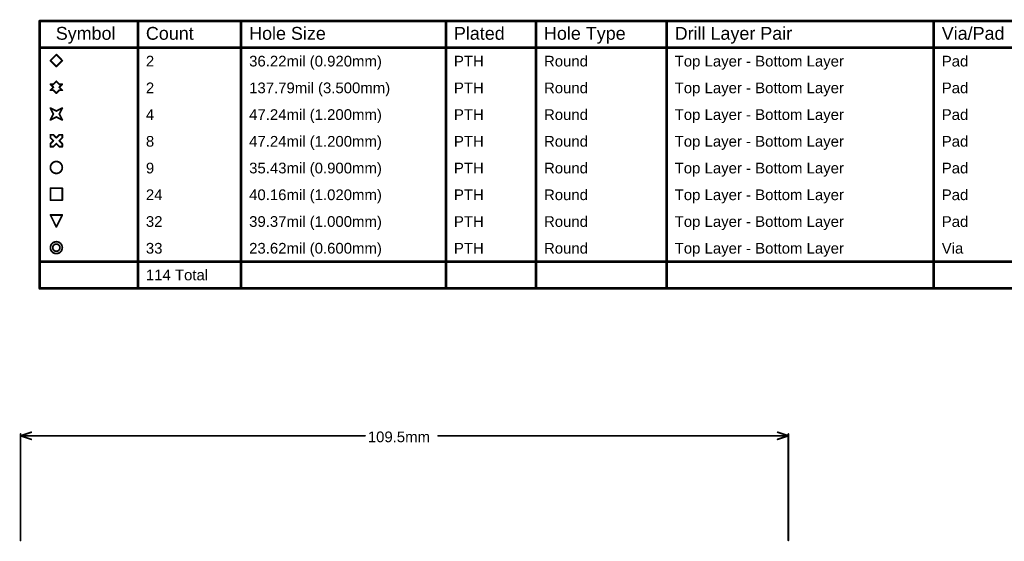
# Model space of a CAD drawing. Header units: inches. Extents: x 0 to 11.2, y -0.2 to 5.5.
# Tile 56 of 57: x 0 to 5.5, y 2.6 to 5.5. Entities that reach past the tile are written whole.
import ezdxf

# ---------------------------------------------------------------- set-up
doc = ezdxf.new("R2010")
doc.units = ezdxf.units.IN
doc.header["$MEASUREMENT"] = 0
doc.layers.add('Dimension', color=6, linetype='Continuous')
doc.layers.add('Drill Drawing', color=1, linetype='Continuous')
doc.styles.add('Arial', font='txt', dxfattribs={"height": 0.2})

msp = doc.modelspace()

# ---------------------------------------------------------------- linework, layer by layer
at = {"layer": 'Dimension', "const_width": 0.01}
for points in [[(0.0098, 3.15), (0.0698, 3.17)], [(0.0098, 2.563), (0.0098, 3.16)], [(0.0098, 3.15), (0.0698, 3.13)], [(0.0098, 3.15), (1.9434, 3.15)], [(2.3553, 3.15), (4.3209, 3.15)], [(4.2609, 3.17), (4.3209, 3.15)], [(4.2609, 3.13), (4.3209, 3.15)], [(4.3209, 2.563), (4.3209, 3.16)]]:
    msp.add_lwpolyline(points, dxfattribs=at)
at = {"layer": 'Dimension', "const_width": 0.005}
for points in [[(0.0073, 3.16, 1), (0.0123, 3.16, 1)], [(0.0073, 3.15, 1), (0.0123, 3.15, 1)], [(0.0073, 3.15, 1), (0.0123, 3.15, 1)], [(0.0073, 3.15, 1), (0.0123, 3.15, 1)], [(0.0673, 3.17, 1), (0.0723, 3.17, 1)], [(1.9409, 3.15, 1), (1.9459, 3.15, 1)], [(2.3528, 3.15, 1), (2.3578, 3.15, 1)], [(4.2584, 3.17, 1), (4.2634, 3.17, 1)], [(4.3184, 3.16, 1), (4.3234, 3.16, 1)], [(4.3184, 3.15, 1), (4.3234, 3.15, 1)], [(4.3184, 3.15, 1), (4.3234, 3.15, 1)], [(4.3184, 3.15, 1), (4.3234, 3.15, 1)], [(0.0673, 3.13, 1), (0.0723, 3.13, 1)], [(4.2584, 3.13, 1), (4.2634, 3.13, 1)], [(0.0073, 2.563, 1), (0.0123, 2.563, 1)], [(4.3184, 2.563, 1), (4.3234, 2.563, 1)]]:
    msp.add_lwpolyline(points, format="xyb", close=True, dxfattribs=at)
at = {"layer": 'Drill Drawing'}
for points, const_width in [([(0.1175, 5.4775), (11.2284, 5.4775)], 0.015), ([(0.1175, 3.9775), (0.1175, 5.4775)], 0.015), ([(0.6684, 3.9775), (0.6684, 5.4775)], 0.015), ([(1.2482, 3.9775), (1.2482, 5.4775)], 0.015), ([(2.3979, 3.9775), (2.3979, 5.4775)], 0.015), ([(2.9038, 3.9775), (2.9038, 5.4775)], 0.015), ([(3.6376, 3.9775), (3.6376, 5.4775)], 0.015), ([(5.1371, 3.9775), (5.1371, 5.4775)], 0.015), ([(0.1175, 5.3275), (11.2284, 5.3275)], 0.015), ([(0.1773, 5.2558), (0.2106, 5.2892)], 0.01), ([(0.1773, 5.2558), (0.2106, 5.2225)], 0.01), ([(0.2106, 5.2892), (0.244, 5.2558)], 0.01), ([(0.2106, 5.2225), (0.244, 5.2558)], 0.01), ([(0.194, 5.1225), (0.2106, 5.1392)], 0.01), ([(0.2106, 5.1392), (0.2273, 5.1225)], 0.01), ([(0.1773, 5.1225), (0.194, 5.1058)], 0.01), ([(0.1773, 5.1225), (0.194, 5.1225)], 0.01), ([(0.1773, 5.0892), (0.194, 5.1058)], 0.01), ([(0.1773, 5.0892), (0.194, 5.0892)], 0.01), ([(0.194, 5.0892), (0.2106, 5.0725)], 0.01), ([(0.2106, 5.0725), (0.2273, 5.0892)], 0.01), ([(0.2273, 5.1225), (0.244, 5.1225)], 0.01), ([(0.2273, 5.1058), (0.244, 5.1225)], 0.01), ([(0.2273, 5.1058), (0.244, 5.0892)], 0.01), ([(0.2273, 5.0892), (0.244, 5.0892)], 0.01), ([(0.1773, 4.9892), (0.2106, 4.9725)], 0.01), ([(0.1773, 4.9892), (0.194, 4.9558)], 0.01), ([(0.2106, 4.9725), (0.244, 4.9892)], 0.01), ([(0.2273, 4.9558), (0.244, 4.9892)], 0.01), ([(0.1773, 4.9225), (0.194, 4.9558)], 0.01), ([(0.1773, 4.9225), (0.2106, 4.9392)], 0.01), ([(0.2106, 4.9392), (0.244, 4.9225)], 0.01), ([(0.2273, 4.9558), (0.244, 4.9225)], 0.01), ([(0.1773, 4.8225), (0.1773, 4.8392)], 0.01), ([(0.1773, 4.8392), (0.194, 4.8392)], 0.01), ([(0.1773, 4.8225), (0.194, 4.8058)], 0.01), ([(0.1773, 4.7892), (0.194, 4.8058)], 0.01), ([(0.194, 4.8392), (0.2106, 4.8225)], 0.01), ([(0.2106, 4.8225), (0.2273, 4.8392)], 0.01), ([(0.2273, 4.8392), (0.244, 4.8392)], 0.01), ([(0.2273, 4.8058), (0.244, 4.8225)], 0.01), ([(0.2273, 4.8058), (0.244, 4.7892)], 0.01), ([(0.244, 4.8225), (0.244, 4.8392)], 0.01), ([(0.1773, 4.7725), (0.1773, 4.7892)], 0.01), ([(0.1773, 4.7725), (0.194, 4.7725)], 0.01), ([(0.194, 4.7725), (0.2106, 4.7892)], 0.01), ([(0.2106, 4.7892), (0.2273, 4.7725)], 0.01), ([(0.2273, 4.7725), (0.244, 4.7725)], 0.01), ([(0.244, 4.7725), (0.244, 4.7892)], 0.01), ([(0.1773, 4.5392), (0.244, 4.5392)], 0.01), ([(0.1773, 4.4725), (0.1773, 4.5392)], 0.01), ([(0.244, 4.4725), (0.244, 4.5392)], 0.01), ([(0.1773, 4.4725), (0.244, 4.4725)], 0.01), ([(0.1773, 4.3892), (0.244, 4.3892)], 0.01), ([(0.1773, 4.3892), (0.2106, 4.3225)], 0.01), ([(0.2106, 4.3225), (0.244, 4.3892)], 0.01), ([(0.1175, 4.1275), (11.2284, 4.1275)], 0.015), ([(0.1175, 3.9775), (11.2284, 3.9775)], 0.015)]:
    msp.add_lwpolyline(points, dxfattribs=dict(at, const_width=const_width))
for points, const_width in [([(0.1138, 5.4775, 1), (0.1212, 5.4775, 1)], 0.0075), ([(0.1138, 5.4775, 1), (0.1212, 5.4775, 1)], 0.0075), ([(0.6646, 5.4775, 1), (0.6721, 5.4775, 1)], 0.0075), ([(1.2445, 5.4775, 1), (1.252, 5.4775, 1)], 0.0075), ([(2.3941, 5.4775, 1), (2.4016, 5.4775, 1)], 0.0075), ([(2.9, 5.4775, 1), (2.9075, 5.4775, 1)], 0.0075), ([(3.6338, 5.4775, 1), (3.6413, 5.4775, 1)], 0.0075), ([(5.1334, 5.4775, 1), (5.1409, 5.4775, 1)], 0.0075), ([(0.1138, 5.3275, 1), (0.1212, 5.3275, 1)], 0.0075), ([(0.1748, 5.2558, 1), (0.1798, 5.2558, 1)], 0.005), ([(0.1748, 5.2558, 1), (0.1798, 5.2558, 1)], 0.005), ([(0.2081, 5.2892, 1), (0.2131, 5.2892, 1)], 0.005), ([(0.2081, 5.2892, 1), (0.2131, 5.2892, 1)], 0.005), ([(0.2415, 5.2558, 1), (0.2465, 5.2558, 1)], 0.005), ([(0.2415, 5.2558, 1), (0.2465, 5.2558, 1)], 0.005), ([(0.2081, 5.2225, 1), (0.2131, 5.2225, 1)], 0.005), ([(0.2081, 5.2225, 1), (0.2131, 5.2225, 1)], 0.005), ([(0.2081, 5.1392, 1), (0.2131, 5.1392, 1)], 0.005), ([(0.2081, 5.1392, 1), (0.2131, 5.1392, 1)], 0.005), ([(0.1748, 5.1225, 1), (0.1798, 5.1225, 1)], 0.005), ([(0.1748, 5.1225, 1), (0.1798, 5.1225, 1)], 0.005), ([(0.1748, 5.0892, 1), (0.1798, 5.0892, 1)], 0.005), ([(0.1748, 5.0892, 1), (0.1798, 5.0892, 1)], 0.005), ([(0.1915, 5.1225, 1), (0.1965, 5.1225, 1)], 0.005), ([(0.1915, 5.1225, 1), (0.1965, 5.1225, 1)], 0.005), ([(0.1915, 5.1058, 1), (0.1965, 5.1058, 1)], 0.005), ([(0.1915, 5.1058, 1), (0.1965, 5.1058, 1)], 0.005), ([(0.1915, 5.0892, 1), (0.1965, 5.0892, 1)], 0.005), ([(0.1915, 5.0892, 1), (0.1965, 5.0892, 1)], 0.005), ([(0.2248, 5.1225, 1), (0.2298, 5.1225, 1)], 0.005), ([(0.2248, 5.1225, 1), (0.2298, 5.1225, 1)], 0.005), ([(0.2248, 5.1058, 1), (0.2298, 5.1058, 1)], 0.005), ([(0.2248, 5.1058, 1), (0.2298, 5.1058, 1)], 0.005), ([(0.2248, 5.0892, 1), (0.2298, 5.0892, 1)], 0.005), ([(0.2248, 5.0892, 1), (0.2298, 5.0892, 1)], 0.005), ([(0.2415, 5.1225, 1), (0.2465, 5.1225, 1)], 0.005), ([(0.2415, 5.1225, 1), (0.2465, 5.1225, 1)], 0.005), ([(0.2415, 5.0892, 1), (0.2465, 5.0892, 1)], 0.005), ([(0.2415, 5.0892, 1), (0.2465, 5.0892, 1)], 0.005), ([(0.2081, 5.0725, 1), (0.2131, 5.0725, 1)], 0.005), ([(0.2081, 5.0725, 1), (0.2131, 5.0725, 1)], 0.005), ([(0.1748, 4.9892, 1), (0.1798, 4.9892, 1)], 0.005), ([(0.1748, 4.9892, 1), (0.1798, 4.9892, 1)], 0.005), ([(0.2081, 4.9725, 1), (0.2131, 4.9725, 1)], 0.005), ([(0.2081, 4.9725, 1), (0.2131, 4.9725, 1)], 0.005), ([(0.2415, 4.9892, 1), (0.2465, 4.9892, 1)], 0.005), ([(0.2415, 4.9892, 1), (0.2465, 4.9892, 1)], 0.005), ([(0.1748, 4.9225, 1), (0.1798, 4.9225, 1)], 0.005), ([(0.1748, 4.9225, 1), (0.1798, 4.9225, 1)], 0.005), ([(0.1915, 4.9558, 1), (0.1965, 4.9558, 1)], 0.005), ([(0.1915, 4.9558, 1), (0.1965, 4.9558, 1)], 0.005), ([(0.2081, 4.9392, 1), (0.2131, 4.9392, 1)], 0.005), ([(0.2081, 4.9392, 1), (0.2131, 4.9392, 1)], 0.005), ([(0.2248, 4.9558, 1), (0.2298, 4.9558, 1)], 0.005), ([(0.2248, 4.9558, 1), (0.2298, 4.9558, 1)], 0.005), ([(0.2415, 4.9225, 1), (0.2465, 4.9225, 1)], 0.005), ([(0.2415, 4.9225, 1), (0.2465, 4.9225, 1)], 0.005), ([(0.1748, 4.8392, 1), (0.1798, 4.8392, 1)], 0.005), ([(0.1748, 4.8392, 1), (0.1798, 4.8392, 1)], 0.005), ([(0.1748, 4.8225, 1), (0.1798, 4.8225, 1)], 0.005), ([(0.1748, 4.8225, 1), (0.1798, 4.8225, 1)], 0.005), ([(0.1915, 4.8392, 1), (0.1965, 4.8392, 1)], 0.005), ([(0.1915, 4.8392, 1), (0.1965, 4.8392, 1)], 0.005), ([(0.1915, 4.8058, 1), (0.1965, 4.8058, 1)], 0.005), ([(0.1915, 4.8058, 1), (0.1965, 4.8058, 1)], 0.005), ([(0.2081, 4.8225, 1), (0.2131, 4.8225, 1)], 0.005), ([(0.2081, 4.8225, 1), (0.2131, 4.8225, 1)], 0.005), ([(0.2248, 4.8392, 1), (0.2298, 4.8392, 1)], 0.005), ([(0.2248, 4.8392, 1), (0.2298, 4.8392, 1)], 0.005), ([(0.2248, 4.8058, 1), (0.2298, 4.8058, 1)], 0.005), ([(0.2248, 4.8058, 1), (0.2298, 4.8058, 1)], 0.005), ([(0.2415, 4.8392, 1), (0.2465, 4.8392, 1)], 0.005), ([(0.2415, 4.8392, 1), (0.2465, 4.8392, 1)], 0.005), ([(0.2415, 4.8225, 1), (0.2465, 4.8225, 1)], 0.005), ([(0.2415, 4.8225, 1), (0.2465, 4.8225, 1)], 0.005), ([(0.1748, 4.7892, 1), (0.1798, 4.7892, 1)], 0.005), ([(0.1748, 4.7892, 1), (0.1798, 4.7892, 1)], 0.005), ([(0.1748, 4.7725, 1), (0.1798, 4.7725, 1)], 0.005), ([(0.1748, 4.7725, 1), (0.1798, 4.7725, 1)], 0.005), ([(0.1915, 4.7725, 1), (0.1965, 4.7725, 1)], 0.005), ([(0.1915, 4.7725, 1), (0.1965, 4.7725, 1)], 0.005), ([(0.2081, 4.7892, 1), (0.2131, 4.7892, 1)], 0.005), ([(0.2081, 4.7892, 1), (0.2131, 4.7892, 1)], 0.005), ([(0.2248, 4.7725, 1), (0.2298, 4.7725, 1)], 0.005), ([(0.2248, 4.7725, 1), (0.2298, 4.7725, 1)], 0.005), ([(0.2415, 4.7892, 1), (0.2465, 4.7892, 1)], 0.005), ([(0.2415, 4.7892, 1), (0.2465, 4.7892, 1)], 0.005), ([(0.2415, 4.7725, 1), (0.2465, 4.7725, 1)], 0.005), ([(0.2415, 4.7725, 1), (0.2465, 4.7725, 1)], 0.005), ([(0.244, 4.6558, 1), (0.1773, 4.6558, 1)], 0.01), ([(0.1748, 4.6558, 1), (0.1798, 4.6558, 1)], 0.005), ([(0.2415, 4.6558, 1), (0.2465, 4.6558, 1)], 0.005), ([(0.1748, 4.5392, 1), (0.1798, 4.5392, 1)], 0.005), ([(0.1748, 4.5392, 1), (0.1798, 4.5392, 1)], 0.005), ([(0.2415, 4.5392, 1), (0.2465, 4.5392, 1)], 0.005), ([(0.2415, 4.5392, 1), (0.2465, 4.5392, 1)], 0.005), ([(0.1748, 4.4725, 1), (0.1798, 4.4725, 1)], 0.005), ([(0.1748, 4.4725, 1), (0.1798, 4.4725, 1)], 0.005), ([(0.2415, 4.4725, 1), (0.2465, 4.4725, 1)], 0.005), ([(0.2415, 4.4725, 1), (0.2465, 4.4725, 1)], 0.005), ([(0.1748, 4.3892, 1), (0.1798, 4.3892, 1)], 0.005), ([(0.1748, 4.3892, 1), (0.1798, 4.3892, 1)], 0.005), ([(0.2415, 4.3892, 1), (0.2465, 4.3892, 1)], 0.005), ([(0.2415, 4.3892, 1), (0.2465, 4.3892, 1)], 0.005), ([(0.2081, 4.3225, 1), (0.2131, 4.3225, 1)], 0.005), ([(0.2081, 4.3225, 1), (0.2131, 4.3225, 1)], 0.005), ([(0.244, 4.2058, 1), (0.1773, 4.2058, 1)], 0.01), ([(0.1748, 4.2058, 1), (0.1798, 4.2058, 1)], 0.005), ([(0.2306, 4.2058, 1), (0.1906, 4.2058, 1)], 0.01), ([(0.1881, 4.2058, 1), (0.1931, 4.2058, 1)], 0.005), ([(0.2281, 4.2058, 1), (0.2331, 4.2058, 1)], 0.005), ([(0.2415, 4.2058, 1), (0.2465, 4.2058, 1)], 0.005), ([(0.1138, 4.1275, 1), (0.1212, 4.1275, 1)], 0.0075), ([(0.1138, 3.9775, 1), (0.1212, 3.9775, 1)], 0.0075), ([(0.1138, 3.9775, 1), (0.1212, 3.9775, 1)], 0.0075), ([(0.6646, 3.9775, 1), (0.6721, 3.9775, 1)], 0.0075), ([(1.2445, 3.9775, 1), (1.252, 3.9775, 1)], 0.0075), ([(2.3941, 3.9775, 1), (2.4016, 3.9775, 1)], 0.0075), ([(2.9, 3.9775, 1), (2.9075, 3.9775, 1)], 0.0075), ([(3.6338, 3.9775, 1), (3.6413, 3.9775, 1)], 0.0075), ([(5.1334, 3.9775, 1), (5.1409, 3.9775, 1)], 0.0075)]:
    msp.add_lwpolyline(points, format="xyb", close=True, dxfattribs=dict(at, const_width=const_width))

# ---------------------------------------------------------------- texts
at = {"layer": 'Dimension', "style": 'Arial'}
msp.add_text('109.5mm', height=0.06, dxfattribs=at).set_placement((1.9594, 3.114))
at = {"layer": 'Drill Drawing', "style": 'Arial'}
for s, height, p in [('Symbol', 0.072, (0.2075, 5.3725)), ('Count', 0.072, (0.7134, 5.3725)), ('Hole Size', 0.072, (1.2932, 5.3725)), ('Plated', 0.072, (2.4429, 5.3725)), ('Hole Type', 0.072, (2.9488, 5.3725)), ('Drill Layer Pair', 0.072, (3.6826, 5.3725)), ('Via/Pad', 0.072, (5.1821, 5.3725)), ('2', 0.06, (0.7134, 5.2225)), ('36.22mil (0.920mm)', 0.06, (1.2932, 5.2225)), ('PTH', 0.06, (2.4429, 5.2225)), ('Round', 0.06, (2.9488, 5.2225)), ('Top Layer - Bottom Layer', 0.06, (3.6826, 5.2225)), ('Pad', 0.06, (5.1821, 5.2225)), ('2', 0.06, (0.7134, 5.0725)), ('137.79mil (3.500mm)', 0.06, (1.2932, 5.0725)), ('PTH', 0.06, (2.4429, 5.0725)), ('Round', 0.06, (2.9488, 5.0725)), ('Top Layer - Bottom Layer', 0.06, (3.6826, 5.0725)), ('Pad', 0.06, (5.1821, 5.0725)), ('4', 0.06, (0.7134, 4.9225)), ('47.24mil (1.200mm)', 0.06, (1.2932, 4.9225)), ('PTH', 0.06, (2.4429, 4.9225)), ('Round', 0.06, (2.9488, 4.9225)), ('Top Layer - Bottom Layer', 0.06, (3.6826, 4.9225)), ('Pad', 0.06, (5.1821, 4.9225)), ('8', 0.06, (0.7134, 4.7725)), ('47.24mil (1.200mm)', 0.06, (1.2932, 4.7725)), ('PTH', 0.06, (2.4429, 4.7725)), ('Round', 0.06, (2.9488, 4.7725)), ('Top Layer - Bottom Layer', 0.06, (3.6826, 4.7725)), ('Pad', 0.06, (5.1821, 4.7725)), ('9', 0.06, (0.7134, 4.6225)), ('35.43mil (0.900mm)', 0.06, (1.2932, 4.6225)), ('PTH', 0.06, (2.4429, 4.6225)), ('Round', 0.06, (2.9488, 4.6225)), ('Top Layer - Bottom Layer', 0.06, (3.6826, 4.6225)), ('Pad', 0.06, (5.1821, 4.6225)), ('24', 0.06, (0.7134, 4.4725)), ('40.16mil (1.020mm)', 0.06, (1.2932, 4.4725)), ('Round', 0.06, (2.9488, 4.4725)), ('Pad', 0.06, (5.1821, 4.4725)), ('PTH', 0.06, (2.4429, 4.4725)), ('Top Layer - Bottom Layer', 0.06, (3.6826, 4.4725)), ('32', 0.06, (0.7134, 4.3225)), ('39.37mil (1.000mm)', 0.06, (1.2932, 4.3225)), ('PTH', 0.06, (2.4429, 4.3225)), ('Round', 0.06, (2.9488, 4.3225)), ('Top Layer - Bottom Layer', 0.06, (3.6826, 4.3225)), ('Pad', 0.06, (5.1821, 4.3225)), ('33', 0.06, (0.7134, 4.1725)), ('23.62mil (0.600mm)', 0.06, (1.2932, 4.1725)), ('PTH', 0.06, (2.4429, 4.1725)), ('Round', 0.06, (2.9488, 4.1725)), ('Top Layer - Bottom Layer', 0.06, (3.6826, 4.1725)), ('Via', 0.06, (5.1821, 4.1725)), ('114 Total', 0.06, (0.7134, 4.0225))]:
    msp.add_text(s, height=height, dxfattribs=at).set_placement(p)

doc.saveas('drawing.dxf')
